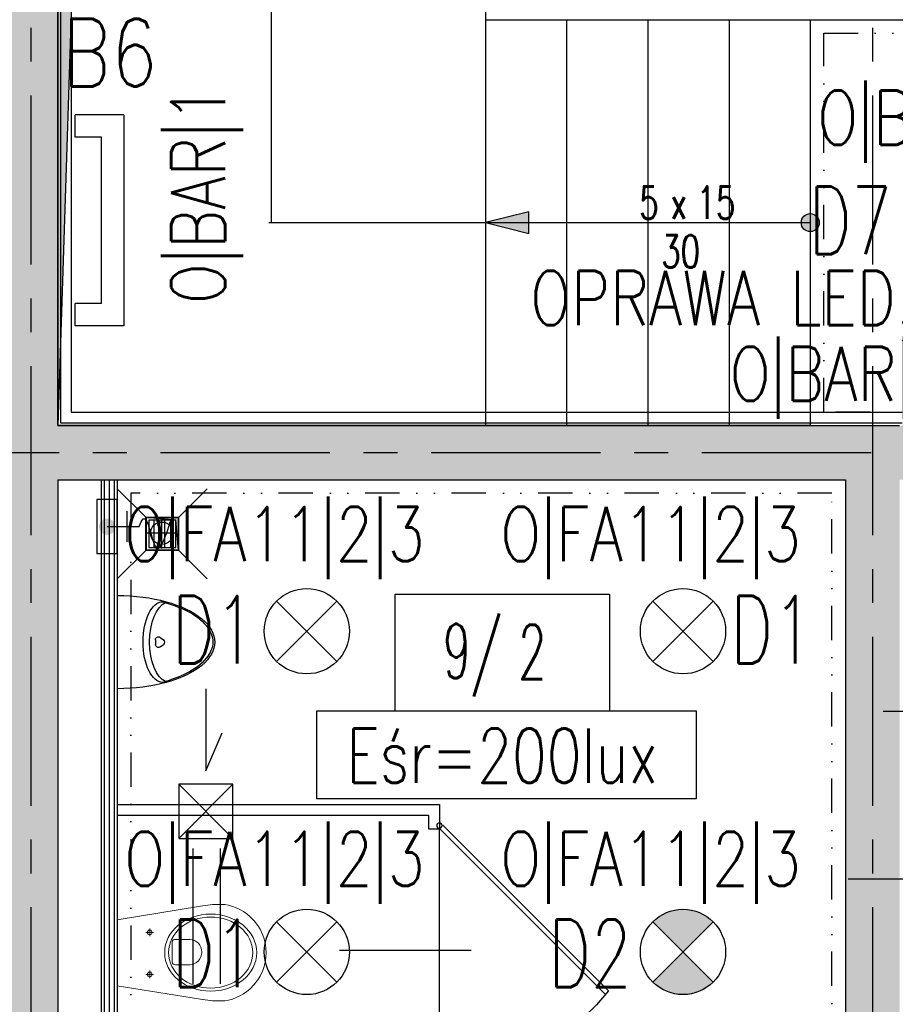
# Model space of a CAD drawing. Extents: x 41755 to 123924, y -112333 to 86187.
# Tile 221 of 256: x 100957 to 101280, y -7114 to -6751. Entities that reach past the tile are written whole.
import ezdxf
from ezdxf.enums import TextEntityAlignment as Align

# ---------------------------------------------------------------- set-up
doc = ezdxf.new("R2010")
doc.units = 0
doc.header["$LTSCALE"] = 50
for name, pattern in [('00-inst$0$DASHDOT', [1, 0.5, -0.25, 0, -0.25]), ('CENTER', [2, 1.25, -0.25, 0.25, -0.25]), ('DASHDOT', [1, 0.5, -0.25, 0, -0.25]), ('DASHED', [0.75, 0.5, -0.25]), ('DIVIDE', [31.75, 12.7, -6.35, 0, -6.35, 0, -6.35])]:
    doc.linetypes.add(name, pattern=pattern)
doc.layers.get('0').update_dxf_attribs({"color": 101, "linetype": 'CONTINUOUS'})
for name, color, linetype in [('Drz---drzwi', 5, 'CONTINUOUS'), ('E-80', 6, 'CONTINUOUS'), ('E-90', 6, 'CONTINUOUS'), ('E35', 6, 'CONTINUOUS'), ('E90', 6, 'CONTINUOUS'), ('Ele-balustrada', 8, 'CONTINUOUS'), ('Ins-kan', 54, 'CONTINUOUS'), ('Ins-went', 141, 'CONTINUOUS'), ('Mks-wpusty', 86, 'CONTINUOUS'), ('Mw-zawory ze złączką', 86, 'CONTINUOUS'), ('Opis-pom', 6, 'CONTINUOUS'), ('Opis-spadki', 61, 'CONTINUOUS'), ('Opis_pom_ramka', 6, 'CONTINUOUS'), ('Os-osie glowne', 1, 'CENTER'), ('Sc-beton', 7, 'CONTINUOUS'), ('Sc-beton-hatch', 86, 'CONTINUOUS'), ('Sc-gk', 120, 'CONTINUOUS'), ('Sc-systemowe', 150, 'CONTINUOUS'), ('Sch-opis', 51, 'CONTINUOUS'), ('Sch-widok', 12, 'CONTINUOUS'), ('Suf-widok', 8, 'CONTINUOUS'), ('W-idok', 8, 'CONTINUOUS'), ('W-otwor-strop', 1, 'CONTINUOUS'), ('Wyp-sanitar', 131, 'CONTINUOUS')]:
    doc.layers.add(name, color=color, linetype=linetype)
doc.styles.add('KA wymiar', font='romans.shx', dxfattribs={"width": 0.6})
doc.styles.add('ROMANS', font='romans', dxfattribs={"width": 0.85})
doc.linetypes.add('BATTING', pattern='A,0.0001,-0.1,[134,ltypeshp.shx,S=0.1,R=0,X=-0.1,Y=0],-0.2,[134,ltypeshp.shx,S=0.1,R=180,X=0.1,Y=0],-0.1', length=0.4001)

# ---------------------------------------------------------------- blocks, each defined once
blk = doc.blocks.new('_0630_pisuar')
at = {"linetype": 'Continuous'}
for p, q in [((-17.24, 0), (17.24, 0)), ((-0.87, -14.1), (0.87, -14.1)), ((-1.75, -15.85), (-0.88, -17.02)), ((1.75, -15.85), (0.88, -17.02))]:
    blk.add_line(p, q, dxfattribs=at)
for centre, start, end in [((-0.87, -15.2), 90, 216.8823), ((0.87, -15.2), 323.1177, 90), ((0, -16.36), 216.8823, 323.1177)]:
    blk.add_arc(centre, 1.09, start, end, dxfattribs=at)
for centre, major_axis, ratio, start_param, end_param in [((0, 0), (0, -36), 0.478823, 4.712389, 7.853982), ((0, -16.84), (-14.92, 0), 0.492275, 3.141593, 6.283185), ((0, -19.29), (-14.92, 0), 0.492275, 3.348063, 6.076813)]:
    blk.add_ellipse(centre, major_axis=major_axis, ratio=ratio, start_param=start_param, end_param=end_param, dxfattribs=at)
blk.add_spline([(-14.92, -16.84), (-5.95, -32.9), (0.03, -35.33), (5.88, -32.9), (14.92, -16.84)], degree=3, dxfattribs=at)
blk = doc.blocks.new('_jhgjdfjghsdjgfhjfgjkfghgf')
at = {"ltscale": 25}
for p, q in [((0, 91.14), (0, 1.14)), ((11.7, 46.14), (-36.9, 46.14))]:
    blk.add_line(p, q, dxfattribs=at)
at = {"ltscale": 7}
for p, q in [((0, 1.14), (61.33, 62.47)), ((1.27, -0.13), (62.47, 61.07))]:
    blk.add_line(p, q, dxfattribs=at)
blk.add_circle((0, 0), 1)
blk.add_arc((0.02, 11.25), 79.88, 38.5768, 90.0142, dxfattribs=at)
blk = doc.blocks.new('_KOLO_WC_PODWIESZONE')
at = {"lineweight": 0}
for p, q in [((-12.21, 0), (-17.15, -30.7)), ((-12.21, 0), (12.21, 0)), ((12.21, 0), (17.15, -30.7)), ((-8.01, -11.98), (-8.01, -10.54)), ((7.49, -11.98), (7.49, -10.54)), ((-8.01, -11.98), (-9.42, -11.98)), ((-8.01, -11.98), (-6.53, -11.98)), ((-8.01, -11.98), (-8.01, -13.41)), ((7.49, -11.98), (6.08, -11.98)), ((7.49, -11.98), (8.97, -11.98)), ((7.49, -11.98), (7.49, -13.41)), ((-4.44, -21.51), (-4.44, -26.77)), ((-3.5, -20.21), (4, -20.21)), ((4.94, -21.51), (4.94, -26.77)), ((-17.15, -30.7), (-17.82, -35.14)), ((17.15, -30.7), (17.82, -35.14)), ((-17.82, -35.14), (-17.77, -39.69)), ((17.82, -35.14), (17.77, -39.69)), ((-17.77, -39.69), (-17.51, -41.08)), ((17.77, -39.69), (17.51, -41.08)), ((-17.51, -41.08), (-17.12, -42.53)), ((-17.12, -42.53), (-16.6, -43.93)), ((17.12, -42.53), (16.6, -43.93)), ((17.51, -41.08), (17.12, -42.53)), ((-16.6, -43.93), (-15.97, -45.29)), ((-15.97, -45.29), (-15.22, -46.59)), ((-15.22, -46.59), (-14.37, -47.83)), ((15.22, -46.59), (14.37, -47.83)), ((15.97, -45.29), (15.22, -46.59)), ((16.6, -43.93), (15.97, -45.29)), ((-14.37, -47.83), (-13.41, -48.99)), ((-13.41, -48.99), (-11.77, -50.6)), ((-11.77, -50.6), (-10, -51.94)), ((11.77, -50.6), (10, -51.94)), ((13.41, -48.99), (11.77, -50.6)), ((14.37, -47.83), (13.41, -48.99)), ((-10, -51.94), (-8.71, -52.72)), ((-8.71, -52.72), (-6.54, -53.77)), ((-6.54, -53.77), (-5.07, -54.25)), ((-5.07, -54.25), (-3.02, -54.72)), ((5.07, -54.25), (3.02, -54.72)), ((6.54, -53.77), (5.07, -54.25)), ((8.71, -52.72), (6.54, -53.77)), ((10, -51.94), (8.71, -52.72)), ((-3.02, -54.72), (-1.52, -54.92)), ((-1.52, -54.92), (0, -55)), ((1.52, -54.92), (0, -55)), ((3.02, -54.72), (1.52, -54.92))]:
    blk.add_line(p, q, dxfattribs=at)
for centre, radius, start, end in [((-3.24, -21.39), 1.2, 102.2339, 185.8899), ((3.75, -21.39), 1.2, 354.1101, 77.7661), ((0.25, -26.54), 4.7, 182.8022, 357.1978)]:
    blk.add_arc(centre, radius, start, end, dxfattribs=at)
for centre in [(-8.01, -11.98), (7.49, -11.98)]:
    blk.add_ellipse(centre, major_axis=(0.599, 0.599), ratio=1, start_param=5.497787, end_param=11.780972, dxfattribs=at)
for major_axis, ratio in [((0, -17), 0.838235), ((0, -15.54), 0.845174)]:
    blk.add_ellipse((0.05, -34.5), major_axis=major_axis, ratio=ratio, dxfattribs=at)
blk = doc.blocks.new('ozn_opis-schodów1-rzut')
at = {"style": 'ROMANS', "width": 0.7}
blk.add_text('x', height=12, dxfattribs=at).set_placement((-3.32, 3))
at = {"ltscale": 25, "style": 'ROMANS', "width": 0.7}
blk.add_attdef('Ilość', text='', height=12, dxfattribs=at).set_placement((-7.75, 3), align=Align.RIGHT)
blk.add_attdef('Wysokość', (6.22, 3), '', height=12, dxfattribs=at)
blk.add_attdef('Długość', text='', height=12, dxfattribs=at).set_placement((0.41, -15), align=Align.CENTER)
blk = doc.blocks.new('ozn_schody-strzałka8x16')
at = {"ltscale": 25}
blk.add_hatch(color=256, dxfattribs=at).paths.add_polyline_path([(0, 0), (-4, -16), (4, -16)])
blk.add_lwpolyline([(0, 0), (-4, -16), (4, -16)], close=True, dxfattribs=at)
blk = doc.blocks.new('ozn_schody-kółko_d14')
at = {"ltscale": 25}
h = blk.add_hatch(color=256, dxfattribs=at)
edge = h.paths.add_edge_path()
edge.add_arc((0, 0), 3.33, 0, 360)
at = {"ltscale": 7}
blk.add_circle((0, 0), 3.33, dxfattribs=at)
blk = doc.blocks.new('_skjdkgjfklhjgflj')
at = {"layer": 'W-idok'}
blk.add_line((-415, -105.5), (-380.9, -105.5), dxfattribs=at)
at = {"layer": 'W-idok', "linetype": 'DASHDOT'}
blk.add_line((-428, -167.5), (-181, -167.5), dxfattribs=at)
blk = doc.blocks.new('_opis_pom_metka')
at = {"layer": 'Opis_pom_ramka'}
blk.add_lwpolyline([(-33.13, 0), (32.87, 0), (32.87, -36), (-33.13, -36)], close=True, dxfattribs=at)
at = {"style": 'KA wymiar', "width": 0.6}
blk.add_attdef('KO/', text='', height=16.8, dxfattribs=at).set_placement((3.45, -25.87), align=Align.RIGHT)
blk.add_attdef('NR', (3.8, -26.16), '', height=16.8, dxfattribs=at)
blk = doc.blocks.new('_ODWODNIENIE_KRATKA')
for p, q in [((-12, 0), (-22.61, 10.61)), ((0, 0), (10.61, 10.61)), ((-11, -2.99), (-1, -2.99)), ((-1, -4.99), (-11, -4.99)), ((-11, -6.99), (-1, -6.99)), ((-1, -8.99), (-11, -8.99)), ((-22.61, -22.6), (-12, -11.99)), ((10.61, -22.6), (0, -11.99))]:
    blk.add_line(p, q)
for points in [[(0, -11.99), (0, 0), (-12, 0), (-12, -11.99)], [(-1, -10.99), (-1, -1), (-11, -1), (-11, -10.99)]]:
    blk.add_lwpolyline(points, close=True)
blk = doc.blocks.new('zz')
at = {"layer": 'Mw-zawory ze złączką', "linetype": 'Continuous', "ltscale": 0.5}
h = blk.add_hatch(color=7, dxfattribs=at)
edge = h.paths.add_edge_path()
edge.add_arc((21.4515, 28.9571), 0.0301, 180, 540)
at = {"layer": 'Mw-zawory ze złączką'}
for p, q in [((21.451, 28.9574), (21.451, 29.0757)), ((21.5079, 29.0314), (21.3941, 29.0314))]:
    blk.add_line(p, q, dxfattribs=at)
at = {"layer": 'Mw-zawory ze złączką', "color": 7}
blk.add_lwpolyline([(21.551, 28.9945), (21.351, 28.9945), (21.351, 28.9189), (21.551, 28.9189)], close=True, dxfattribs=at)
at = {"layer": 'Mw-zawory ze złączką'}
blk.add_spline([(21.451, 29.0757), (21.4225, 29.0905), (21.5256, 29.136), (21.4125, 29.1973)], degree=3, dxfattribs=at)
blk = doc.blocks.new('wp-100')
at = {"layer": 'Mks-wpusty', "color": 8, "linetype": '00-inst$0$DASHDOT', "ltscale": 5}
for p, q in [((60799.72, 10724.11), (60799.72, 10739.11)), ((60807.22, 10731.61), (60792.22, 10731.61))]:
    blk.add_line(p, q, dxfattribs=at)
at = {"layer": 'Mks-wpusty'}
blk.add_circle((60799.72, 10731.61), 5.5, dxfattribs=at)

msp = doc.modelspace()

# ---------------------------------------------------------------- hatches: boundary and pattern name
at = {"layer": 'E35'}
h = msp.add_hatch(color=256, dxfattribs=at)
edge = h.paths.add_edge_path()
edge.add_line((101201.966, -7095.141), (101190.829, -7106.278))
edge.add_ellipse((101201.966, -7095.141), major_axis=(11.137, 11.137), ratio=1, start_angle=180, end_angle=270)
edge.add_line((101213.103, -7106.278), (101201.966, -7095.141))
edge = h.paths.add_edge_path()
edge.add_line((101190.829, -7084.004), (101201.966, -7095.141))
edge.add_line((101201.966, -7095.141), (101213.103, -7084.004))
edge.add_ellipse((101201.966, -7095.141), major_axis=(11.137, 11.137), ratio=1, start_angle=360, end_angle=450)
at = {"layer": 'Sc-beton-hatch'}
h = msp.add_hatch(dxfattribs=at)
h.set_pattern_fill('ANSI33', color=256, style=0)
h.set_pattern_definition([(45, (48983.4185, 565.478), (-4.49012806, 4.49012806), []), (45, (48987.9087, 565.478), (-4.49012806, 4.49012806), [3.175, -1.5875])])
h.paths.add_polyline_path([(102400.966, -5400.641), (102380.966, -5400.641), (102380.966, -5500.641), (102330.966, -5500.641), (102330.966, -5520.641), (102380.966, -5520.641), (102380.966, -5973.641), (102400.966, -5973.641)])
h.paths.add_polyline_path([(101710.966, -5330.585), (101710.966, -5560.641), (101730.966, -5560.641), (101730.966, -5520.641), (101770.966, -5520.641), (101770.966, -5500.641), (101730.966, -5500.641), (101730.966, -5327.797, 0.0068353), (101990.084, -5287.78), (101987.07, -5268.006, -0.0084051), (101668.963, -5316.121), (101671.621, -5335.944, 0.0010351)])
h.paths.add_polyline_path([(101738.466, -5895.641), (101703.466, -5895.641), (101703.466, -5930.641), (101738.466, -5930.641)])
h.paths.add_polyline_path([(101695.966, -6277.641), (101730.966, -6277.641), (101730.966, -6242.641), (101695.966, -6242.641)])
h.paths.add_polyline_path([(102400.966, -6108.641), (102380.966, -6108.641), (102380.966, -6330.641), (102400.966, -6330.641)])
h.paths.add_polyline_path([(100985.966, -5895.641), (100950.966, -5895.641), (100950.966, -5930.641), (100985.966, -5930.641)], flags=17)
h.paths.add_polyline_path([(100765.966, -5910.641), (100765.966, -5413.927, 0.0063955), (101010.966, -5401.354), (101009.686, -5381.395, -0.0079596), (100705.366, -5396.058), (100706.01, -5416.048, 0.0010422), (100745.966, -5414.677), (100745.966, -6082.641), (100765.966, -6082.641), (100765.966, -5930.641), (100798.966, -5930.641), (100798.966, -5930.637), (100798.966, -5910.641)])
h.paths.add_polyline_path([(100310.966, -6262.641), (100410.966, -6262.641), (100410.966, -6460.641), (100430.966, -6460.641), (100430.966, -6262.641), (100765.966, -6262.641), (100765.966, -6237.641), (100745.966, -6237.641), (100745.966, -6242.641), (100330.966, -6242.641), (100330.966, -5420.801, 0.0010428), (100370.966, -5420.993), (100371.02, -5400.99, -0.0015651), (100310.966, -5400.641)])
h.paths.add_polyline_path([(100970.966, -6242.641), (100950.966, -6242.641), (100950.966, -6900.641), (100927.966, -6900.641), (100927.966, -6920.641), (100950.966, -6920.641), (100950.966, -7503.141), (100970.966, -7503.141), (100970.966, -6920.641), (101261.966, -6920.641), (101261.966, -7235.641), (101281.966, -7235.641), (101334.966, -7235.641), (101334.966, -7215.641), (101281.966, -7215.641), (101281.966, -6900.641), (100970.966, -6900.641)])
h.paths.add_polyline_path([(100410.966, -6710.641), (100430.966, -6710.641), (100430.966, -6610.641), (100410.966, -6610.641)])
h.paths.add_polyline_path([(100410.966, -6960.641), (100430.966, -6960.641), (100430.966, -6920.641), (100470.966, -6920.641), (100470.966, -6900.641), (100430.966, -6900.641), (100430.966, -6860.641), (100410.966, -6860.641)])
h.paths.add_polyline_path([(100790.966, -6920.641), (100790.966, -6900.641), (100725.966, -6900.641), (100725.966, -6920.641)])
h.paths.add_polyline_path([(101334.966, -6920.641), (101334.966, -6900.641), (101281.966, -6900.641), (101281.966, -6920.641)], flags=17)
h.paths.add_polyline_path([(101556.966, -6920.641), (101556.966, -6900.641), (101468.966, -6900.641), (101468.966, -6920.641)])
h.paths.add_polyline_path([(101710.966, -6900.641), (101690.966, -6900.641), (101690.966, -6920.641), (101710.966, -6920.641)])
h.paths.add_polyline_path([(101730.966, -6900.641), (101710.966, -6900.641), (101710.966, -6920.641), (101710.966, -7215.641), (101690.966, -7215.641), (101690.966, -7235.641), (101730.966, -7235.641)])
h.paths.add_polyline_path([(101488.966, -7215.641), (101468.966, -7215.641), (101468.966, -7235.641), (101556.966, -7235.641), (101556.966, -7215.641), (101503.966, -7215.641), (101503.966, -6920.641), (101488.966, -6920.641)])
h.paths.add_polyline_path([(102400.966, -6750.641), (102380.966, -6750.641), (102380.966, -7100.641), (102400.966, -7100.641)])
h.paths.add_polyline_path([(102400.966, -7200.641), (102380.966, -7200.641), (102380.966, -7465.641), (102400.966, -7465.641)])
h.paths.add_polyline_path([(102380.966, -7650.641), (102332.966, -7650.641), (102332.966, -7670.641), (102380.966, -7670.641), (102380.966, -8275.641), (102400.966, -8275.641), (102400.966, -7615.641), (102380.966, -7615.641)])
h.paths.add_polyline_path([(102133.966, -7650.641), (102133.966, -7670.641), (102227.966, -7670.641), (102227.966, -7650.641)])
h.paths.add_polyline_path([(101905.966, -7650.641), (101905.966, -7670.641), (102008.966, -7670.641), (102008.966, -7650.641)])
h.paths.add_polyline_path([(101710.966, -7670.641), (101710.966, -8400.641), (101685.966, -8400.641), (101685.966, -8420.641), (101730.966, -8420.641), (101730.966, -7670.641), (101770.966, -7670.641), (101770.966, -7650.641), (101227.466, -7650.641), (101227.466, -7670.641)])
h.paths.add_polyline_path([(100950.966, -7650.641), (100430.966, -7650.641), (100430.966, -7590.641), (100410.966, -7590.641), (100410.966, -7670.641), (100745.966, -7670.641), (101092.466, -7670.641), (101092.466, -7650.641), (100970.966, -7650.641), (100970.966, -7603.141), (100950.966, -7603.141)])
h.paths.add_polyline_path([(100410.966, -7440.641), (100430.966, -7440.641), (100430.966, -7397.641), (100410.966, -7397.641)])
h.paths.add_polyline_path([(100430.966, -7110.641), (100410.966, -7110.641), (100410.966, -7307.641), (100430.966, -7307.641)])
h.paths.add_polyline_path([(100745.966, -8420.641), (100765.966, -8420.641), (100765.966, -8400.641), (100410.966, -8400.641), (100410.966, -8420.641)])
h.paths.add_polyline_path([(100765.966, -8420.641), (100785.966, -8420.641), (100785.966, -8400.641), (100765.966, -8400.641)])
h.paths.add_polyline_path([(100785.966, -8400.641), (100785.966, -8420.641), (101097.466, -8420.641), (101097.466, -8400.641)])
h.paths.add_polyline_path([(101322.966, -8420.641), (101322.966, -8400.641), (101227.466, -8400.641), (101227.466, -8420.641)], flags=17)
h.paths.add_polyline_path([(101432.966, -8400.641), (101432.966, -8420.641), (101575.966, -8420.641), (101575.966, -8400.641)])
h.paths.add_polyline_path([(101950.966, -8400.641), (101950.966, -8420.641), (102028.966, -8420.641), (102028.966, -8400.641)])
h.paths.add_polyline_path([(102138.966, -8400.641), (102138.966, -8420.641), (102380.966, -8420.641), (102380.966, -8445.641), (102400.966, -8445.641), (102400.966, -8375.641), (102380.966, -8375.641), (102380.966, -8400.641)])
h.paths.add_polyline_path([(102380.966, -8568.641), (102345.966, -8568.641), (102345.966, -8875.141), (102365.966, -8875.141), (102365.966, -8588.641), (102400.966, -8588.641), (102400.966, -8545.641), (102380.966, -8545.641)])
h.paths.add_polyline_path([(102365.966, -8995.141), (102345.966, -8995.141), (102345.966, -9050.641), (101950.966, -9050.641), (101950.966, -9075.641), (102345.966, -9075.641), (102345.966, -9105.641), (102365.966, -9105.641), (102365.966, -9075.641)])
h.paths.add_polyline_path([(102400.966, -9290.641), (102365.966, -9290.641), (102365.966, -9255.641), (102345.966, -9255.641), (102345.966, -9310.641), (102380.966, -9310.641), (102380.966, -9718.141), (102380.966, -9900.641), (101730.966, -9900.641), (101730.966, -9855.641), (101710.966, -9855.641), (101710.966, -9920.641), (102380.966, -9920.641), (102380.966, -10349.912), (102380.966, -10410.641), (102400.966, -10410.641), (102400.966, -10010.641), (102400.966, -9838.141)])
h.paths.add_polyline_path([(101730.966, -9529.641), (101710.966, -9529.641), (101710.966, -9725.641), (101730.966, -9725.641)], flags=17)
h.paths.add_polyline_path([(101710.966, -9419.641), (101730.966, -9419.641), (101730.966, -8640.641), (101710.966, -8640.641), (101710.966, -9050.641), (101414.966, -9050.641), (101414.966, -9075.641), (101710.966, -9075.641)])
h.paths.add_polyline_path([(101263.966, -9050.641), (101263.966, -9075.641), (101304.966, -9075.641), (101304.966, -9050.641)])
h.paths.add_polyline_path([(101041.966, -9075.641), (101041.966, -9050.641), (100925.966, -9050.641), (100925.966, -9075.641)])
h.paths.add_polyline_path([(100825.966, -9075.641), (100825.966, -9050.641), (100530.966, -9050.641), (100530.966, -9035.641), (100510.966, -9035.641), (100510.966, -9050.641), (100270.966, -9050.641), (100270.966, -9075.641), (100510.966, -9075.641), (100510.966, -9471.141), (100530.966, -9471.141), (100530.966, -9075.641)])
h.paths.add_polyline_path([(100530.966, -8906.641), (100510.966, -8906.641), (100510.966, -8938.641), (100530.966, -8938.641)])
h.paths.add_polyline_path([(100220.966, -9075.641), (100220.966, -9050.641), (100170.966, -9050.641), (100170.966, -9075.641)])
h.paths.add_polyline_path([(100120.966, -9075.641), (100120.966, -9050.641), (100070.966, -9050.641), (100070.966, -9075.641)])
h.paths.add_polyline_path([(100020.966, -9075.641), (100020.966, -9050.641), (99970.966, -9050.641), (99970.966, -9075.641)])
h.paths.add_polyline_path([(99920.966, -9075.641), (99920.966, -9050.641), (99880.966, -9050.641), (99880.966, -9957.641), (99980.966, -9957.641), (99980.966, -9972.641), (100000.966, -9972.641), (100000.966, -9937.641), (99900.966, -9937.641), (99900.966, -9075.641)])
h.paths.add_polyline_path([(101041.966, -9396.641), (101041.966, -9378.641), (100927.966, -9378.641), (100927.966, -9396.641)])
h.paths.add_polyline_path([(100510.966, -9725.641), (100530.966, -9725.641), (100530.966, -9571.141), (100510.966, -9571.141)])
h.paths.add_polyline_path([(100000.966, -10090.641), (100000.966, -10072.641), (99980.966, -10072.641), (99980.966, -10090.641), (99780.966, -10090.641), (99780.966, -10445.641), (100510.966, -10445.641), (100510.966, -10485.641), (100530.966, -10485.641), (100530.966, -10445.641), (100580.966, -10445.641), (100580.966, -10425.641), (100530.966, -10425.641), (100530.966, -10270.641), (100510.966, -10270.641), (100510.966, -10425.641), (99800.966, -10425.641), (99800.966, -10110.641), (100510.966, -10110.641), (100510.966, -10120.641), (100530.966, -10120.641), (100530.966, -9855.641), (100510.966, -9855.641), (100510.966, -10090.641)])
h.paths.add_polyline_path([(100970.966, -9920.641), (101087.466, -9920.641), (101087.466, -9900.641), (100750.966, -9900.641), (100750.966, -9920.641), (100950.966, -9920.641), (100950.966, -10425.641), (100730.966, -10425.641), (100730.966, -10445.641), (100790.966, -10445.641), (100790.966, -10485.641), (100810.966, -10485.641), (100810.966, -10445.641), (101070.966, -10445.641), (101070.966, -10425.641), (100970.966, -10425.641)])
h.paths.add_polyline_path([(101197.466, -9900.641), (101197.466, -9920.641), (101261.966, -9920.641), (101261.966, -10425.641), (101220.966, -10425.641), (101220.966, -10445.641), (101802.966, -10445.641), (101802.966, -10425.641), (101281.966, -10425.641), (101281.966, -9900.641)])
h.paths.add_polyline_path([(102365.966, -10445.641), (102365.966, -10425.641), (102320.966, -10425.641), (102320.966, -10445.641)])
h.paths.add_polyline_path([(102383.466, -10428.141), (102365.966, -10445.641), (102400.966, -10445.641)])
h.paths.add_polyline_path([(102365.966, -10410.641), (102365.966, -10445.641), (102383.466, -10428.141)])
h.paths.add_polyline_path([(102365.966, -10410.641), (102383.466, -10428.141), (102400.966, -10410.641)])
h.paths.add_polyline_path([(102400.966, -10410.641), (102383.466, -10428.141), (102400.966, -10445.641)])
at = {"layer": 'W-otwor-strop', "linetype": 'Continuous', "ltscale": 0.5}
for points in [[(100970.966, -6900.641), (100970.966, -6262.641), (101695.966, -6262.641), (100990.966, -6282.641)], [(101003.562, -6934.641), (101015.562, -6934.641), (101015.562, -6946.641), (101014.551, -6935.641)]]:
    msp.add_hatch(color=256, dxfattribs=at).paths.add_polyline_path(points)

# ---------------------------------------------------------------- linework, layer by layer
at = {"layer": 'E35'}
for p, q in [((100995.35, -6785.779), (100977.45, -6785.779)), ((100977.45, -6794.053), (100977.45, -6785.779)), ((100995.35, -6785.779), (100995.35, -6863.779)), ((100987.075, -6794.053), (100977.45, -6794.053)), ((100987.075, -6855.504), (100987.075, -6794.053)), ((100987.075, -6855.504), (100977.45, -6855.504)), ((100977.45, -6863.779), (100977.45, -6855.504)), ((100995.35, -6863.779), (100977.45, -6863.779)), ((101051.829, -6965.504), (101074.103, -6987.778)), ((101051.829, -6987.778), (101074.103, -6965.504)), ((101213.103, -6965.504), (101190.829, -6987.778)), ((101213.103, -6987.778), (101190.829, -6965.504)), ((101051.829, -7106.278), (101074.103, -7084.004)), ((101051.829, -7084.004), (101074.103, -7106.278)), ((101213.103, -7106.278), (101190.829, -7084.004)), ((101213.103, -7084.004), (101190.829, -7106.278))]:
    msp.add_line(p, q, dxfattribs=at)
at = {"layer": 'E35', "linetype": 'Continuous', "ltscale": 0.3}
msp.add_lwpolyline([(101066.586, -7038.463), (101206.919, -7038.463), (101206.919, -7006.184), (101066.586, -7006.184)], close=True, dxfattribs=at)
at = {"layer": 'E35'}
for centre in [(101062.966, -6976.641), (101201.966, -6976.641), (101062.966, -7095.141), (101201.966, -7095.141)]:
    msp.add_circle(centre, 15.75, dxfattribs=at)
at = {"layer": 'Ele-balustrada'}
for points in [[(100971.966, -6655.957), (100971.966, -6899.641)], [(100975.966, -6657.22), (100975.966, -6895.641)], [(100975.966, -6895.641), (101282.966, -6895.641)], [(100971.966, -6899.641), (101282.966, -6899.641)]]:
    msp.add_lwpolyline(points, dxfattribs=at)
at = {"layer": 'Ins-went', "linetype": 'DASHED', "ltscale": 2}
for p, q in [((101015.64, -7033.204), (101015.64, -7053.204)), ((101035.64, -7033.204), (101015.64, -7033.204)), ((101015.64, -7033.204), (101035.64, -7053.204)), ((101015.64, -7053.204), (101035.64, -7033.204)), ((101035.64, -7053.204), (101035.64, -7033.204)), ((101015.64, -7053.204), (101035.64, -7053.204)), ((101021.049, -7181.98), (101021.049, -7053.204)), ((101031.049, -7181.98), (101031.049, -7053.204))]:
    msp.add_line(p, q, dxfattribs=at)
msp.add_lwpolyline([(101025.64, -6997.966), (101025.64, -7028.204), (101031.662, -7014.19)], dxfattribs=at)
at = {"layer": 'Opis-spadki'}
for points in [[(101049.966, -6825.641), (101049.966, -6680.589)], [(101048.966, -6825.641), (101248.966, -6825.641)]]:
    msp.add_lwpolyline(points, dxfattribs=at)
at = {"layer": 'Os-osie glowne'}
for points in [[(100960.966, -4978.641), (100960.966, -10955.641)], [(101271.966, -4978.641), (101271.966, -10955.641)], [(99508.966, -6910.641), (111775.966, -6910.641)]]:
    msp.add_lwpolyline(points, dxfattribs=at)
at = {"layer": 'Sc-beton'}
for points in [[(100970.966, -6242.641), (100970.966, -6900.641)], [(100970.966, -6900.641), (101281.966, -6900.641)], [(100970.966, -6920.641), (101261.966, -6920.641)], [(100970.966, -6920.641), (100970.966, -7503.141)], [(101261.966, -6920.641), (101261.966, -7235.641)]]:
    msp.add_lwpolyline(points, dxfattribs=at)
at = {"layer": 'Sc-gk'}
for points in [[(100986.966, -6920.641), (100986.966, -7144.641)], [(100988.166, -6920.641), (100988.166, -7144.641)], [(100991.766, -6920.641), (100991.766, -7144.641)], [(100992.966, -6920.641), (100992.966, -7144.641)]]:
    msp.add_lwpolyline(points, dxfattribs=at)
at = {"layer": 'Sc-gk', "linetype": 'BATTING', "ltscale": 0.09}
msp.add_lwpolyline([(100989.966, -6920.641), (100989.966, -7144.641)], dxfattribs=at)
at = {"layer": 'Sc-systemowe'}
for points in [[(100992.966, -7040.641), (101111.966, -7040.641)], [(101111.966, -7040.641), (101111.966, -7049.641)], [(100992.966, -7044.641), (101107.966, -7044.641)], [(101107.966, -7044.641), (101107.966, -7049.641)], [(101107.966, -7049.641), (101111.966, -7049.641)]]:
    msp.add_lwpolyline(points, dxfattribs=at)
at = {"layer": 'Sch-widok'}
for points in [[(101248.966, -6750.641), (101710.966, -6750.641), (101710.966, -6474.725)], [(101128.966, -6705.536), (101128.966, -6750.641)], [(101128.966, -6750.641), (101248.966, -6750.641)], [(101128.966, -6750.641), (101128.966, -6900.641)], [(101158.966, -6750.641), (101158.966, -6900.641)], [(101188.966, -6750.641), (101188.966, -6900.641)], [(101218.966, -6750.641), (101218.966, -6900.641)], [(101248.966, -6750.641), (101248.966, -6900.641)]]:
    msp.add_lwpolyline(points, dxfattribs=at)
at = {"layer": 'Suf-widok', "linetype": 'DIVIDE', "ltscale": 0.02}
for points in [[(101253.966, -6895.641), (101253.966, -6755.641), (101715.966, -6755.641), (101715.966, -6282.641), (101735.966, -6282.641), (101735.966, -5935.641), (101743.466, -5935.641), (101743.466, -5890.641), (101735.966, -5890.641), (101735.966, -5525.641), (102375.966, -5525.641), (102375.966, -7013.641), (101973.966, -7013.641), (101973.966, -6895.641)], [(100997.966, -7139.641), (101256.966, -7139.641), (101256.966, -6925.641), (100997.966, -6925.641)]]:
    msp.add_lwpolyline(points, close=True, dxfattribs=at)
at = {"layer": 'W-otwor-strop', "linetype": 'Continuous', "ltscale": 0.5}
for points in [[(101248.966, -6750.641), (101248.966, -6900.641), (100970.966, -6900.641), (100970.966, -6262.641)], [(101695.966, -6262.641), (100990.966, -6282.641), (100970.966, -6900.641)], [(101248.966, -6750.641), (101710.966, -6750.641)], [(101003.562, -6934.641), (101015.562, -6934.641), (101015.562, -6946.641), (101014.551, -6935.641), (101003.562, -6934.641)]]:
    msp.add_lwpolyline(points, dxfattribs=at)
msp.add_lwpolyline([(101003.562, -6934.641), (101015.562, -6934.641), (101015.562, -6946.641), (101003.562, -6946.641)], close=True, dxfattribs=at)

# ---------------------------------------------------------------- block references
at = {"layer": 'Drz---drzwi', "xscale": -1, "rotation": 180}
msp.add_blockref('_jhgjdfjghsdjgfhjfgjkfghgf', (101111.966, -7048.438), dxfattribs=at)
at = {"layer": 'Ins-kan', "rotation": 89.99999999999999}
msp.add_blockref('_ODWODNIENIE_KRATKA', (101003.573, -6934.641), dxfattribs=at)
at = {"layer": 'Mks-wpusty', "xscale": 0.75, "yscale": 0.75, "zscale": 0.75}
msp.add_blockref('wp-100', (55409.622, -14989.104), dxfattribs=at)
at = {"layer": 'Mw-zawory ze złączką', "xscale": 100, "yscale": 100, "zscale": 100, "rotation": 270}
msp.add_blockref('zz', (98093.512, -4792.861), dxfattribs=at)
at = {"layer": 'Opis-pom'}
ref = msp.add_blockref('_opis_pom_metka', (101135.406, -6962.984), dxfattribs=dict(at, xscale=1.2, yscale=1.2, zscale=1.2))
ref.add_attrib('KO/', '9/', dxfattribs={"layer": '0', "height": 20.16, "style": 'KA wymiar', "width": 0.6}).set_placement((101135.026, -6994.025), align=Align.RIGHT)
ref.add_attrib('NR', '2', (101141.113, -6994.381), dxfattribs={"layer": '0', "height": 20.16, "style": 'KA wymiar', "width": 0.6})
at = {"layer": 'Sch-opis'}
msp.add_blockref('ozn_opis-schodów1-rzut', (101200.711, -6827.263), dxfattribs=at).add_auto_attribs({'Ilość': '5', 'Wysokość': '15', 'Długość': '30'})
for name, p, rotation in [('ozn_schody-strzałka8x16', (101128.966, -6825.641), 89.99999999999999), ('ozn_schody-kółko_d14', (101248.966, -6825.641), 180)]:
    msp.add_blockref(name, p, dxfattribs=dict(at, rotation=rotation))
at = {"layer": 'W-idok'}
msp.add_blockref('_skjdkgjfklhjgflj', (101690.966, -6900.641), dxfattribs=at)
at = {"layer": 'Wyp-sanitar', "xscale": -1, "rotation": 89.99999999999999}
msp.add_blockref('_0630_pisuar', (100992.966, -6980.641), dxfattribs=at)
at = {"layer": 'Wyp-sanitar', "rotation": 89.99999999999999}
msp.add_blockref('_KOLO_WC_PODWIESZONE', (100992.966, -7095.429), dxfattribs=at)

# ---------------------------------------------------------------- texts
at = {"layer": 'E-80', "style": 'ROMANS', "width": 0.8}
msp.add_text('B6', height=25, dxfattribs=at).set_placement((100990.178, -6762.876), align=Align.MIDDLE)
at = {"layer": 'E-90', "style": 'ROMANS'}
for s, rotation, width, p in [('O|BAR|1', 0, 0.8, (101292.065, -6788.291)), ('O|BAR|1', 90, 0.8, (101024.264, -6815.319)), ('O|FA11|2|3', 360, 0.8, (101051.046, -6942.108)), ('O|FA11|2|3', 360, 0.8, (101190.046, -6942.108)), ('Eśr=200lux', 360, 0.75, (101135.242, -7022.616)), ('O|FA11|2|3', 360, 0.8, (101051.046, -7062.155)), ('O|FA11|2|3', 360, 0.8, (101190.046, -7062.155))]:
    msp.add_text(s, height=20, rotation=rotation, dxfattribs=dict(at, width=width)).set_placement(p, align=Align.MIDDLE)
at = {"layer": 'E35', "style": 'ROMANS', "width": 0.7}
msp.add_text('D7', height=25, rotation=360, dxfattribs=at).set_placement((101263.829, -6824.818), align=Align.MIDDLE)
for s, p in [('D1', (101028.599, -6976.074)), ('D1', (101234.805, -6976.074)), ('D1', (101028.599, -7095.709)), ('D2', (101167.599, -7095.709))]:
    msp.add_text(s, height=25, dxfattribs=at).set_placement(p, align=Align.MIDDLE)
at = {"layer": 'E90', "ltscale": 8, "style": 'ROMANS', "width": 0.8}
for s, p in [('OPRAWA LED,L=6m', (101145.505, -6863.506)), ('O|BAR|2', (101219.244, -6891.478))]:
    msp.add_text(s, height=20, dxfattribs=at).set_placement(p)

doc.saveas('drawing.dxf')
